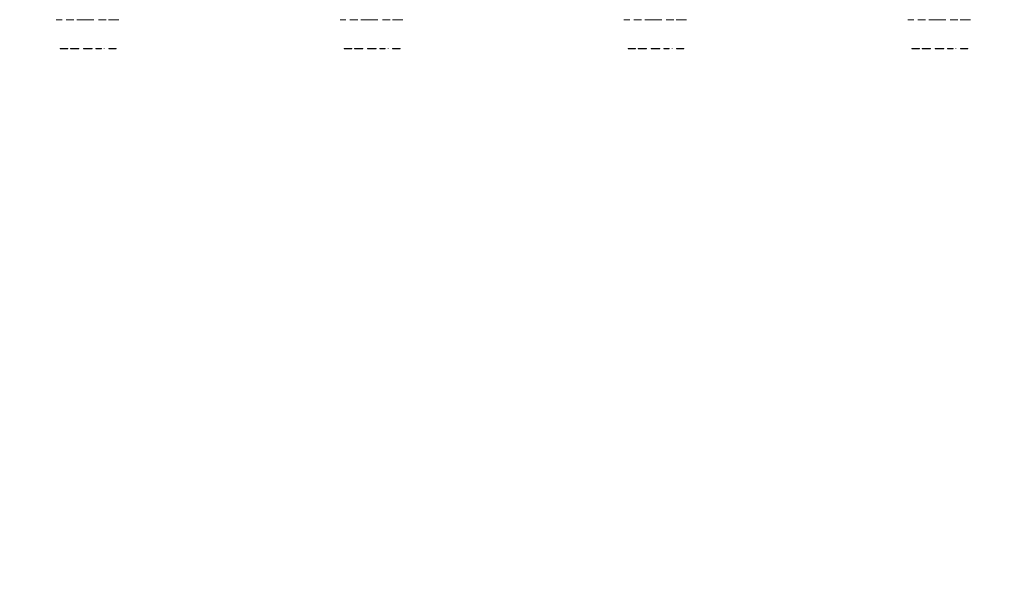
# Model space of a CAD drawing. Header units: inches. Extents: x -422 to -297, y -38 to 32.
import ezdxf

# ---------------------------------------------------------------- set-up
doc = ezdxf.new("R2010")
doc.units = ezdxf.units.IN
doc.header["$LTSCALE"] = 32
doc.header["$MEASUREMENT"] = 0
doc.header["$PDMODE"] = 1
doc.header["$PDSIZE"] = -2
for name, color, linetype, lineweight in [('Drawing', 7, 'Continuous', 18), ('Metal-Black', 7, 'Continuous', 18), ('None', 7, 'Continuous', 18), ('SolidLine', 7, 'Continuous', 15), ('Textile_1', 7, 'Continuous', 13), ('Tile_Notes', 7, 'Continuous', 18), ('Wood_1-V', 7, 'Continuous', 13)]:
    doc.layers.add(name, color=color, linetype=linetype, lineweight=lineweight)
doc.layers.add('Metal-Leg', color=7, linetype='Continuous', lineweight=18, true_color=0x4c4c4c)

# ---------------------------------------------------------------- blocks, each defined once
blk = doc.blocks.new('F_Tile_Note')
at = {"layer": 'Tile_Notes'}
for points in [[(-3.29, 0.01, 0.81), (-3.29, -0.03, 0.81), (-3.38, -0.03, 0.64), (-3.38, 0.01, 0.64)], [(-3.38, 0.01, -0.05), (-3.38, -0.03, -0.05), (-2.66, -0.03, -0.05), (-2.66, 0.01, -0.05)], [(-3.38, 0.01, 0.64), (-3.38, -0.03, 0.64), (-3.38, -0.03, -1), (-3.38, 0.01, -1)], [(-3.15, 0.01, 0.89), (-3.15, -0.03, 0.89), (-3.29, -0.03, 0.81), (-3.29, 0.01, 0.81)], [(-3.15, 0.01, 0.89), (-3.15, -0.03, 0.89), (-2.42, -0.03, 0.89), (-2.42, 0.01, 0.89)], [(-2.08, 0.01, -0.76), (-2.08, -0.03, -0.76), (-2.01, -0.03, -0.9), (-2.01, 0.01, -0.9)], [(-1.99, 0.01, -0.42), (-1.99, -0.03, -0.42), (-2.08, -0.03, -0.59), (-2.08, 0.01, -0.59)], [(-2.08, 0.01, -0.76), (-2.08, -0.03, -0.76), (-2.08, -0.03, -0.59), (-2.08, 0.01, -0.59)], [(-2.01, 0.01, -0.9), (-2.01, -0.03, -0.9), (-1.84, -0.03, -1), (-1.84, 0.01, -1)], [(-1.85, 0.01, -0.35), (-1.85, -0.03, -0.35), (-1.99, -0.03, -0.42), (-1.99, 0.01, -0.42)], [(-1.87, 0.01, 0.23), (-1.87, -0.03, 0.23), (-1.97, -0.03, 0.06), (-1.97, 0.01, 0.06)], [(-1.73, 0.01, 0.31), (-1.73, -0.03, 0.31), (-1.87, -0.03, 0.23), (-1.87, 0.01, 0.23)], [(-1.02, 0.01, -0.35), (-1.02, -0.03, -0.35), (-1.85, -0.03, -0.35), (-1.85, 0.01, -0.35)], [(-1.26, 0.01, -1), (-1.26, -0.03, -1), (-1.84, -0.03, -1), (-1.84, 0.01, -1)], [(-1.73, 0.01, 0.31), (-1.73, -0.03, 0.31), (-1.27, -0.03, 0.31), (-1.27, 0.01, 0.31)], [(-1.1, 0.01, 0.21), (-1.1, -0.03, 0.21), (-1.27, -0.03, 0.31), (-1.27, 0.01, 0.31)], [(-1.26, 0.01, -1), (-1.26, -0.03, -1), (-1.12, -0.03, -0.92), (-1.12, 0.01, -0.92)], [(-1.12, 0.01, -0.92), (-1.12, -0.03, -0.92), (-1.02, -0.03, -0.75), (-1.02, 0.01, -0.75)], [(-1.02, 0.01, 0.07), (-1.02, -0.03, 0.07), (-1.1, -0.03, 0.21), (-1.1, 0.01, 0.21)], [(-1.02, 0.01, 0.07), (-1.02, -0.03, 0.07), (-1.02, -0.03, -0.98), (-1.02, 0.01, -0.98)], [(-0.43, 0.01, -0.77), (-0.43, -0.03, -0.77), (-0.35, -0.03, -0.9), (-0.35, 0.01, -0.9)], [(-0.43, 0.01, 0), (-0.43, -0.03, 0), (0.43, -0.03, 0), (0.43, 0.01, 0)], [(-0.42, 0.01, 0.89), (-0.42, -0.03, 0.89), (-0.43, -0.03, -1), (-0.43, 0.01, -1)], [(0.04, 0.01, -3.12), (0.04, -0.03, -3.12), (-0.35, -0.03, -2.44), (-0.35, 0.01, -2.44)], [(0.04, 0.01, 2.74), (0.04, -0.03, 2.74), (-0.35, -0.03, 2.06), (-0.35, 0.01, 2.06)], [(-0.35, 0.01, -0.9), (-0.35, -0.03, -0.9), (-0.18, -0.03, -1), (-0.18, 0.01, -1)], [(-0.18, 0.01, -1), (-0.18, -0.03, -1), (0.44, -0.03, -1), (0.44, 0.01, -1)], [(0.04, 0.01, -3.12), (0.04, -0.03, -3.12), (0.44, -0.03, -2.44), (0.44, 0.01, -2.44)], [(0.04, 0.01, -1.78), (0.04, -0.03, -1.78), (0.04, -0.03, -2.36), (0.04, 0.01, -2.36)], [(0.04, 0.01, 2.74), (0.04, -0.03, 2.74), (0.44, -0.03, 2.06), (0.44, 0.01, 2.06)], [(0.04, 0.01, 1.4), (0.04, -0.03, 1.4), (0.04, -0.03, 1.99), (0.04, 0.01, 1.99)], [(0.6, 0.01, -0.1), (0.6, -0.03, -0.1), (0.43, -0.03, 0), (0.43, 0.01, 0)], [(0.44, 0.01, -1), (0.44, -0.03, -1), (0.57, -0.03, -0.92), (0.57, 0.01, -0.92)], [(0.57, 0.01, -0.92), (0.57, -0.03, -0.92), (0.67, -0.03, -0.75), (0.67, 0.01, -0.75)], [(0.67, 0.01, -0.24), (0.67, -0.03, -0.24), (0.6, -0.03, -0.1), (0.6, 0.01, -0.1)], [(0.67, 0.01, -0.24), (0.67, -0.03, -0.24), (0.67, -0.03, -0.76), (0.67, 0.01, -0.76)], [(1.25, 0.01, 0.23), (1.25, -0.03, 0.23), (1.15, -0.03, 0.06), (1.15, 0.01, 0.06)], [(1.15, 0.01, 0.31), (1.15, -0.03, 0.31), (1.15, -0.03, -1), (1.15, 0.01, -1)], [(1.38, 0.01, 0.31), (1.38, -0.03, 0.31), (1.25, -0.03, 0.23), (1.25, 0.01, 0.23)], [(1.59, 0.01, 0.31), (1.59, -0.03, 0.31), (1.38, -0.03, 0.31), (1.38, 0.01, 0.31)], [(1.76, 0.01, 0.21), (1.76, -0.03, 0.21), (1.59, -0.03, 0.31), (1.59, 0.01, 0.31)], [(1.84, 0.01, 0.07), (1.84, -0.03, 0.07), (1.76, -0.03, 0.21), (1.76, 0.01, 0.21)], [(2.2, 0.01, 0.89), (2.2, -0.03, 0.89), (2.2, -0.03, 0.66), (2.2, 0.01, 0.66)], [(2.2, 0.01, -1), (2.2, -0.03, -1), (2.2, -0.03, 0.31), (2.2, 0.01, 0.31)], [(2.77, 0.01, -0.76), (2.77, -0.03, -0.76), (2.85, -0.03, -0.9), (2.85, 0.01, -0.9)], [(2.77, 0.01, 0.06), (2.77, -0.03, 0.06), (2.77, -0.03, -0.76), (2.77, 0.01, -0.76)], [(2.87, 0.01, 0.23), (2.87, -0.03, 0.23), (2.77, -0.03, 0.06), (2.77, 0.01, 0.06)], [(2.85, 0.01, -0.9), (2.85, -0.03, -0.9), (3.02, -0.03, -1), (3.02, 0.01, -1)], [(3.01, 0.01, 0.31), (3.01, -0.03, 0.31), (2.87, -0.03, 0.23), (2.87, 0.01, 0.23)], [(3.01, 0.01, 0.31), (3.01, -0.03, 0.31), (3.46, -0.03, 0.31), (3.46, 0.01, 0.31)], [(3.02, 0.01, -1), (3.02, -0.03, -1), (3.47, -0.03, -1), (3.47, 0.01, -1)], [(3.63, 0.01, 0.21), (3.63, -0.03, 0.21), (3.46, -0.03, 0.31), (3.46, 0.01, 0.31)], [(3.48, 0.01, -1), (3.48, -0.03, -1), (3.61, -0.03, -0.92), (3.61, 0.01, -0.92)], [(3.61, 0.01, -0.92), (3.61, -0.03, -0.92), (3.71, -0.03, -0.75), (3.71, 0.01, -0.75)], [(3.71, 0.01, 0.07), (3.71, -0.03, 0.07), (3.63, -0.03, 0.21), (3.63, 0.01, 0.21)]]:
    blk.add_3dface(points, dxfattribs=at)
blk = doc.blocks.new('Group-42')
at = {"layer": 'Textile_1', "color": 7}
blk.add_blockref('F_Tile_Note', (29.98, -13.3, 34.26), dxfattribs=at)
blk = doc.blocks.new('Group-43')
at = {"layer": 'None'}
blk.add_blockref('Group-42', (0, 0), dxfattribs=at)
blk = doc.blocks.new('SL Wall Tile (3D)')
at = {"layer": 'None'}
blk.add_blockref('Group-43', (0, 0), dxfattribs=at)
at = {"layer": 'Drawing', "color": 0, "flags": 1}
for tag in ['Catalog', 'Custom', 'FinishGroup', 'Discount', 'Tag', 'Item1', 'Item2', 'Item3', 'Item4', 'Item5', 'Item6', 'Item7', 'Item8', 'Item9', 'Item10', 'Item11', 'Item12', 'Item13', 'Item14', 'Item15', 'Item16', 'Item17', 'Item18', 'Item19', 'Item20', 'Item21', 'Item22', 'Item23', 'Item24', 'Item25', 'Option1', 'Option2', 'Option3', 'Option4', 'Option5', 'Option6', 'Option7', 'Option8', 'Option9', 'Option10', 'Option11', 'Option12']:
    blk.add_attdef(tag, (-71.99, 43.65), '', height=0.00709, dxfattribs=at)
blk = doc.blocks.new('Group-44')
at = {"layer": 'Textile_1', "color": 7}
blk.add_blockref('F_Tile_Note', (29.98, -13.3, 34.26), dxfattribs=at)
blk = doc.blocks.new('Group-45')
at = {"layer": 'None'}
blk.add_blockref('Group-44', (0, 0), dxfattribs=at)
blk = doc.blocks.new('SL Wall Tile (3D)-1')
at = {"layer": 'None'}
blk.add_blockref('Group-45', (0, 0), dxfattribs=at)
at = {"layer": 'Drawing', "color": 0, "flags": 1}
for tag in ['Catalog', 'Custom', 'FinishGroup', 'Discount', 'Tag', 'Item1', 'Item2', 'Item3', 'Item4', 'Item5', 'Item6', 'Item7', 'Item8', 'Item9', 'Item10', 'Item11', 'Item12', 'Item13', 'Item14', 'Item15', 'Item16', 'Item17', 'Item18', 'Item19', 'Item20', 'Item21', 'Item22', 'Item23', 'Item24', 'Item25', 'Option1', 'Option2', 'Option3', 'Option4', 'Option5', 'Option6', 'Option7', 'Option8', 'Option9', 'Option10', 'Option11', 'Option12']:
    blk.add_attdef(tag, (-35.99, 43.65), '', height=0.00709, dxfattribs=at)
blk = doc.blocks.new('Group-46')
at = {"layer": 'Textile_1', "color": 7}
blk.add_blockref('F_Tile_Note', (29.98, -13.3, 34.26), dxfattribs=at)
blk = doc.blocks.new('Group-47')
at = {"layer": 'None'}
blk.add_blockref('Group-46', (0, 0), dxfattribs=at)
blk = doc.blocks.new('SL Wall Tile (3D)-2')
at = {"layer": 'None'}
blk.add_blockref('Group-47', (0, 0), dxfattribs=at)
at = {"layer": 'Drawing', "color": 0, "flags": 1}
for tag in ['Catalog', 'Custom', 'FinishGroup', 'Discount', 'Tag', 'Item1', 'Item2', 'Item3', 'Item4', 'Item5', 'Item6', 'Item7', 'Item8', 'Item9', 'Item10', 'Item11', 'Item12', 'Item13', 'Item14', 'Item15', 'Item16', 'Item17', 'Item18', 'Item19', 'Item20', 'Item21', 'Item22', 'Item23', 'Item24', 'Item25', 'Option1', 'Option2', 'Option3', 'Option4', 'Option5', 'Option6', 'Option7', 'Option8', 'Option9', 'Option10', 'Option11', 'Option12']:
    blk.add_attdef(tag, (0.01, 43.65), '', height=0.00709, dxfattribs=at)
blk = doc.blocks.new('Group-48')
at = {"layer": 'Textile_1', "color": 7}
blk.add_blockref('F_Tile_Note', (29.98, -13.3, 34.26), dxfattribs=at)
blk = doc.blocks.new('Group-49')
at = {"layer": 'None'}
blk.add_blockref('Group-48', (0, 0), dxfattribs=at)
blk = doc.blocks.new('SL Wall Tile (3D)-3')
at = {"layer": 'None'}
blk.add_blockref('Group-49', (0, 0), dxfattribs=at)
at = {"layer": 'Drawing', "color": 0, "flags": 1}
for tag in ['Catalog', 'Custom', 'FinishGroup', 'Discount', 'Tag', 'Item1', 'Item2', 'Item3', 'Item4', 'Item5', 'Item6', 'Item7', 'Item8', 'Item9', 'Item10', 'Item11', 'Item12', 'Item13', 'Item14', 'Item15', 'Item16', 'Item17', 'Item18', 'Item19', 'Item20', 'Item21', 'Item22', 'Item23', 'Item24', 'Item25', 'Option1', 'Option2', 'Option3', 'Option4', 'Option5', 'Option6', 'Option7', 'Option8', 'Option9', 'Option10', 'Option11', 'Option12']:
    blk.add_attdef(tag, (36.01, 43.65), '', height=0.00709, dxfattribs=at)
blk = doc.blocks.new('1bc54h_LockWasher')
at = {"layer": 'Metal-Black'}
for p in [(0, -0.01, 25.76), (0.13, -0.01, 25.76)]:
    blk.add_point(p, dxfattribs=at)
blk = doc.blocks.new('TL14_upper_leg (3D)')
at = {"layer": 'Metal-Black', "color": 7, "rotation": 180}
for p in [(-2.32, -0.01, -26.68), (-2.32, -5.43, -26.68)]:
    blk.add_blockref('1bc54h_LockWasher', p, dxfattribs=at)
at = {"layer": 'Metal-Black', "xscale": -1, "rotation": 180}
for p in [(2.32, -0.01, -26.68), (2.32, -5.43, -26.68)]:
    blk.add_blockref('1bc54h_LockWasher', p, dxfattribs=at)
blk = doc.blocks.new('StructEnd-C (3D)')
at = {"layer": 'Metal-Leg', "color": 7}
blk.add_blockref('TL14_upper_leg (3D)', (0, 0), dxfattribs=at)
blk = doc.blocks.new('29D RUNOFF RETURN RIGHT (3D)')
at = {"layer": 'SolidLine', "color": 7}
for p, rotation in [((-0.73, 30.13, 29.21), 270), ((-0.73, 30.13, 29.21), 270), ((-0.73, -29.83, 29.21), 90), ((-0.73, -29.83, 29.21), 90)]:
    blk.add_blockref('StructEnd-C (3D)', p, dxfattribs=dict(at, rotation=rotation))
blk = doc.blocks.new('29D RUNOFF RETURN LEFT (3D)')
at = {"layer": 'SolidLine', "color": 7}
for p, rotation in [((0.73, 30.13, 29.21), 270), ((0.73, 30.13, 29.21), 270), ((0.73, -29.83, 29.21), 90), ((0.73, -29.83, 29.21), 90)]:
    blk.add_blockref('StructEnd-C (3D)', p, dxfattribs=dict(at, rotation=rotation))
blk = doc.blocks.new('V_Tile_Note')
at = {"layer": 'Tile_Notes'}
for points in [[(-4.05, 0, 0.88), (-4.05, -0.04, 0.88), (-3.4, -0.04, -1.01), (-3.4, 0, -1.01)], [(-2.74, 0, 0.88), (-2.74, -0.04, 0.88), (-3.4, -0.04, -1.01), (-3.4, 0, -1.01)], [(-2.45, 0, -0.77), (-2.45, -0.04, -0.77), (-2.38, -0.04, -0.91), (-2.38, 0, -0.91)], [(-2.36, 0, -0.03), (-2.36, -0.04, -0.03), (-2.45, -0.04, -0.2), (-2.45, 0, -0.2)], [(-2.45, 0, -0.77), (-2.45, -0.04, -0.77), (-2.45, -0.04, -0.2), (-2.45, 0, -0.2)], [(-1.7, 0, -0.49), (-1.7, -0.04, -0.49), (-2.45, -0.04, -0.49), (-2.45, 0, -0.49)], [(-2.38, 0, -0.91), (-2.38, -0.04, -0.91), (-2.2, -0.04, -1.01), (-2.2, 0, -1.01)], [(-2.22, 0, 0.05), (-2.22, -0.04, 0.05), (-2.36, -0.04, -0.03), (-2.36, 0, -0.03)], [(-2.22, 0, 0.05), (-2.22, -0.04, 0.05), (-1.72, -0.04, 0.05), (-1.72, 0, 0.05)], [(-2.2, 0, -1.01), (-2.2, -0.04, -1.01), (-1.7, -0.04, -1.01), (-1.7, 0, -1.01)], [(-1.55, 0, -0.05), (-1.55, -0.04, -0.05), (-1.72, -0.04, 0.05), (-1.72, 0, 0.05)], [(-1.7, 0, -1.01), (-1.7, -0.04, -1.01), (-1.57, -0.04, -0.93), (-1.57, 0, -0.93)], [(-1.7, 0, -0.49), (-1.7, -0.04, -0.49), (-1.57, -0.04, -0.41), (-1.57, 0, -0.41)], [(-1.57, 0, -0.93), (-1.57, -0.04, -0.93), (-1.47, -0.04, -0.76), (-1.47, 0, -0.76)], [(-1.57, 0, -0.41), (-1.57, -0.04, -0.41), (-1.47, -0.04, -0.24), (-1.47, 0, -0.24)], [(-1.47, 0, -0.19), (-1.47, -0.04, -0.19), (-1.55, -0.04, -0.05), (-1.55, 0, -0.05)], [(-1.47, 0, -0.24), (-1.47, -0.04, -0.24), (-1.47, -0.04, -0.19), (-1.47, 0, -0.19)], [(-0.8, 0, -0.03), (-0.8, -0.04, -0.03), (-0.9, -0.04, -0.2), (-0.9, 0, -0.2)], [(-0.9, 0, 0.05), (-0.9, -0.04, 0.05), (-0.9, -0.04, -1.01), (-0.9, 0, -1.01)], [(-0.67, 0, 0.05), (-0.67, -0.04, 0.05), (-0.8, -0.04, -0.03), (-0.8, 0, -0.03)], [(-0.67, 0, 0.05), (-0.67, -0.04, 0.05), (-0.43, -0.04, 0.05), (-0.43, 0, 0.05)], [(-0.26, 0, -0.05), (-0.26, -0.04, -0.05), (-0.43, -0.04, 0.05), (-0.43, 0, 0.05)], [(-0.02, 0, -2.91), (-0.02, -0.04, -2.91), (-0.42, -0.04, -2.23), (-0.42, 0, -2.23)], [(-0.02, 0, 2.78), (-0.02, -0.04, 2.78), (-0.42, -0.04, 2.1), (-0.42, 0, 2.1)], [(-0.18, 0, -0.19), (-0.18, -0.04, -0.19), (-0.26, -0.04, -0.05), (-0.26, 0, -0.05)], [(-0.18, 0, -1.01), (-0.18, -0.04, -1.01), (-0.18, -0.04, -0.19), (-0.18, 0, -0.19)], [(-0.02, 0, -2.91), (-0.02, -0.04, -2.91), (0.37, -0.04, -2.23), (0.37, 0, -2.23)], [(-0.02, 0, -1.57), (-0.02, -0.04, -1.57), (-0.02, -0.04, -2.15), (-0.02, 0, -2.15)], [(-0.02, 0, 2.78), (-0.02, -0.04, 2.78), (0.37, -0.04, 2.1), (0.37, 0, 2.1)], [(-0.02, 0, 1.44), (-0.02, -0.04, 1.44), (-0.02, -0.04, 2.02), (-0.02, 0, 2.02)], [(0.27, 0, -0.77), (0.27, -0.04, -0.77), (0.34, -0.04, -0.91), (0.34, 0, -0.91)], [(0.36, 0, -0.03), (0.36, -0.04, -0.03), (0.27, -0.04, -0.2), (0.27, 0, -0.2)], [(0.27, 0, -0.77), (0.27, -0.04, -0.77), (0.27, -0.04, -0.2), (0.27, 0, -0.2)], [(1.01, 0, -0.49), (1.01, -0.04, -0.49), (0.27, -0.04, -0.49), (0.27, 0, -0.49)], [(0.34, 0, -0.91), (0.34, -0.04, -0.91), (0.51, -0.04, -1.01), (0.51, 0, -1.01)], [(0.5, 0, 0.05), (0.5, -0.04, 0.05), (0.36, -0.04, -0.03), (0.36, 0, -0.03)], [(0.5, 0, 0.05), (0.5, -0.04, 0.05), (1, -0.04, 0.05), (1, 0, 0.05)], [(0.51, 0, -1.01), (0.51, -0.04, -1.01), (1.01, -0.04, -1.01), (1.01, 0, -1.01)], [(1.17, 0, -0.05), (1.17, -0.04, -0.05), (1, -0.04, 0.05), (1, 0, 0.05)], [(1.01, 0, -1.01), (1.01, -0.04, -1.01), (1.15, -0.04, -0.93), (1.15, 0, -0.93)], [(1.01, 0, -0.49), (1.01, -0.04, -0.49), (1.15, -0.04, -0.41), (1.15, 0, -0.41)], [(1.15, 0, -0.93), (1.15, -0.04, -0.93), (1.25, -0.04, -0.76), (1.25, 0, -0.76)], [(1.15, 0, -0.41), (1.15, -0.04, -0.41), (1.25, -0.04, -0.24), (1.25, 0, -0.24)], [(1.25, 0, -0.19), (1.25, -0.04, -0.19), (1.17, -0.04, -0.05), (1.17, 0, -0.05)], [(1.25, 0, -0.24), (1.25, -0.04, -0.24), (1.25, -0.04, -0.19), (1.25, 0, -0.19)], [(1.66, 0, -0.77), (1.66, -0.04, -0.77), (1.74, -0.04, -0.91), (1.74, 0, -0.91)], [(1.76, 0, -0.03), (1.76, -0.04, -0.03), (1.66, -0.04, -0.2), (1.66, 0, -0.2)], [(1.66, 0, -0.77), (1.66, -0.04, -0.77), (1.66, -0.04, -0.2), (1.66, 0, -0.2)], [(2.41, 0, -0.49), (2.41, -0.04, -0.49), (1.66, -0.04, -0.49), (1.66, 0, -0.49)], [(1.74, 0, -0.91), (1.74, -0.04, -0.91), (1.91, -0.04, -1.01), (1.91, 0, -1.01)], [(1.89, 0, 0.05), (1.89, -0.04, 0.05), (1.76, -0.04, -0.03), (1.76, 0, -0.03)], [(1.89, 0, 0.05), (1.89, -0.04, 0.05), (2.39, -0.04, 0.05), (2.39, 0, 0.05)], [(1.91, 0, -1.01), (1.91, -0.04, -1.01), (2.41, -0.04, -1.01), (2.41, 0, -1.01)], [(2.57, 0, -0.05), (2.57, -0.04, -0.05), (2.39, -0.04, 0.05), (2.39, 0, 0.05)], [(2.41, 0, -1.01), (2.41, -0.04, -1.01), (2.55, -0.04, -0.93), (2.55, 0, -0.93)], [(2.41, 0, -0.49), (2.41, -0.04, -0.49), (2.55, -0.04, -0.41), (2.55, 0, -0.41)], [(2.55, 0, -0.93), (2.55, -0.04, -0.93), (2.64, -0.04, -0.76), (2.64, 0, -0.76)], [(2.55, 0, -0.41), (2.55, -0.04, -0.41), (2.64, -0.04, -0.24), (2.64, 0, -0.24)], [(2.64, 0, -0.19), (2.64, -0.04, -0.19), (2.57, -0.04, -0.05), (2.57, 0, -0.05)], [(2.64, 0, -0.24), (2.64, -0.04, -0.24), (2.64, -0.04, -0.19), (2.64, 0, -0.19)], [(3.25, 0, -0.03), (3.25, -0.04, -0.03), (3.15, -0.04, -0.2), (3.15, 0, -0.2)], [(3.15, 0, 0.05), (3.15, -0.04, 0.05), (3.15, -0.04, -1.01), (3.15, 0, -1.01)], [(3.39, 0, 0.05), (3.39, -0.04, 0.05), (3.25, -0.04, -0.03), (3.25, 0, -0.03)], [(3.64, 0, 0.05), (3.64, -0.04, 0.05), (3.39, -0.04, 0.05), (3.39, 0, 0.05)], [(3.81, 0, -0.05), (3.81, -0.04, -0.05), (3.64, -0.04, 0.05), (3.64, 0, 0.05)], [(3.89, 0, -0.19), (3.89, -0.04, -0.19), (3.81, -0.04, -0.05), (3.81, 0, -0.05)]]:
    blk.add_3dface(points, dxfattribs=at)
blk = doc.blocks.new('Group-72')
at = {"layer": 'Wood_1-V', "color": 7}
blk.add_blockref('V_Tile_Note', (29.98, -13.3, 23), dxfattribs=at)
blk = doc.blocks.new('Group-73')
at = {"layer": 'None'}
blk.add_blockref('Group-72', (0, 0), dxfattribs=at)
blk = doc.blocks.new('SL Wall Tile (3D)-4')
at = {"layer": 'None'}
blk.add_blockref('Group-73', (0, 0), dxfattribs=at)
at = {"layer": 'Drawing', "color": 0, "flags": 1}
for tag in ['Catalog', 'Custom', 'FinishGroup', 'Discount', 'Tag', 'Item1', 'Item2', 'Item3', 'Item4', 'Item5', 'Item6', 'Item7', 'Item8', 'Item9', 'Item10', 'Item11', 'Item12', 'Item13', 'Item14', 'Item15', 'Item16', 'Item17', 'Item18', 'Item19', 'Item20', 'Item21', 'Item22', 'Item23', 'Item24', 'Item25', 'Option1', 'Option2', 'Option3', 'Option4', 'Option5', 'Option6', 'Option7', 'Option8', 'Option9', 'Option10', 'Option11', 'Option12']:
    blk.add_attdef(tag, (-71.99, 46), '', height=0.00709, dxfattribs=at)
blk = doc.blocks.new('Group-74')
at = {"layer": 'Wood_1-V', "color": 7}
blk.add_blockref('V_Tile_Note', (29.98, -13.3, 23), dxfattribs=at)
blk = doc.blocks.new('Group-75')
at = {"layer": 'None'}
blk.add_blockref('Group-74', (0, 0), dxfattribs=at)
blk = doc.blocks.new('SL Wall Tile (3D)-5')
at = {"layer": 'None'}
blk.add_blockref('Group-75', (0, 0), dxfattribs=at)
at = {"layer": 'Drawing', "color": 0, "flags": 1}
for tag in ['Catalog', 'Custom', 'FinishGroup', 'Discount', 'Tag', 'Item1', 'Item2', 'Item3', 'Item4', 'Item5', 'Item6', 'Item7', 'Item8', 'Item9', 'Item10', 'Item11', 'Item12', 'Item13', 'Item14', 'Item15', 'Item16', 'Item17', 'Item18', 'Item19', 'Item20', 'Item21', 'Item22', 'Item23', 'Item24', 'Item25', 'Option1', 'Option2', 'Option3', 'Option4', 'Option5', 'Option6', 'Option7', 'Option8', 'Option9', 'Option10', 'Option11', 'Option12']:
    blk.add_attdef(tag, (-35.99, 46), '', height=0.00709, dxfattribs=at)
blk = doc.blocks.new('Group-76')
at = {"layer": 'Wood_1-V', "color": 7}
blk.add_blockref('V_Tile_Note', (29.98, -13.3, 23), dxfattribs=at)
blk = doc.blocks.new('Group-77')
at = {"layer": 'None'}
blk.add_blockref('Group-76', (0, 0), dxfattribs=at)
blk = doc.blocks.new('SL Wall Tile (3D)-6')
at = {"layer": 'None'}
blk.add_blockref('Group-77', (0, 0), dxfattribs=at)
at = {"layer": 'Drawing', "color": 0, "flags": 1}
for tag in ['Catalog', 'Custom', 'FinishGroup', 'Discount', 'Tag', 'Item1', 'Item2', 'Item3', 'Item4', 'Item5', 'Item6', 'Item7', 'Item8', 'Item9', 'Item10', 'Item11', 'Item12', 'Item13', 'Item14', 'Item15', 'Item16', 'Item17', 'Item18', 'Item19', 'Item20', 'Item21', 'Item22', 'Item23', 'Item24', 'Item25', 'Option1', 'Option2', 'Option3', 'Option4', 'Option5', 'Option6', 'Option7', 'Option8', 'Option9', 'Option10', 'Option11', 'Option12']:
    blk.add_attdef(tag, (0.01, 46), '', height=0.00709, dxfattribs=at)
blk = doc.blocks.new('Group-78')
at = {"layer": 'Wood_1-V', "color": 7}
blk.add_blockref('V_Tile_Note', (29.98, -13.3, 23), dxfattribs=at)
blk = doc.blocks.new('Group-79')
at = {"layer": 'None'}
blk.add_blockref('Group-78', (0, 0), dxfattribs=at)
blk = doc.blocks.new('SL Wall Tile (3D)-7')
at = {"layer": 'None'}
blk.add_blockref('Group-79', (0, 0), dxfattribs=at)
at = {"layer": 'Drawing', "color": 0, "flags": 1}
for tag in ['Catalog', 'Custom', 'FinishGroup', 'Discount', 'Tag', 'Item1', 'Item2', 'Item3', 'Item4', 'Item5', 'Item6', 'Item7', 'Item8', 'Item9', 'Item10', 'Item11', 'Item12', 'Item13', 'Item14', 'Item15', 'Item16', 'Item17', 'Item18', 'Item19', 'Item20', 'Item21', 'Item22', 'Item23', 'Item24', 'Item25', 'Option1', 'Option2', 'Option3', 'Option4', 'Option5', 'Option6', 'Option7', 'Option8', 'Option9', 'Option10', 'Option11', 'Option12']:
    blk.add_attdef(tag, (36.01, 46), '', height=0.00709, dxfattribs=at)
blk = doc.blocks.new('Group-80')
at = {"layer": 'Drawing', "rotation": 180}
for name, p in [('SL Wall Tile (3D)-4', (-24.04, 34)), ('SL Wall Tile (3D)-5', (11.96, 34)), ('SL Wall Tile (3D)-6', (47.96, 34)), ('SL Wall Tile (3D)-7', (83.96, 34))]:
    blk.add_blockref(name, p, dxfattribs=at)
at = {"layer": 'Drawing', "color": 0, "flags": 1}
for tag in ['Catalog', 'Custom', 'FinishGroup', 'Discount', 'Tag', 'Item1', 'Item2', 'Item3', 'Item4', 'Item5', 'Item6', 'Item7', 'Item8', 'Item9', 'Item10', 'Item11', 'Item12', 'Item13', 'Item14', 'Item15', 'Item16', 'Item17', 'Item18', 'Item19', 'Item20', 'Item21', 'Item22', 'Item23', 'Item24', 'Item25', 'Option1', 'Option2', 'Option3', 'Option4', 'Option5', 'Option6', 'Option7', 'Option8', 'Option9', 'Option10', 'Option11', 'Option12']:
    blk.add_attdef(tag, (-71.99, 46), '', height=0.00709, dxfattribs=at)

msp = doc.modelspace()

# ---------------------------------------------------------------- block references
at = {"layer": 'Drawing', "color": 7}
for name, p in [('Group-80', (-359.46, -14.98)), ('29D RUNOFF RETURN RIGHT (3D)', (-415.85, -5.44)), ('29D RUNOFF RETURN LEFT (3D)', (-303.3, -5.44))]:
    msp.add_blockref(name, p, dxfattribs=at)
at = {"layer": 'Drawing'}
for name, p in [('SL Wall Tile (3D)', (-443.46, 42)), ('SL Wall Tile (3D)-1', (-407.46, 42)), ('SL Wall Tile (3D)-2', (-371.46, 42)), ('SL Wall Tile (3D)-3', (-335.46, 42))]:
    msp.add_blockref(name, p, dxfattribs=at)

doc.saveas('drawing.dxf')
